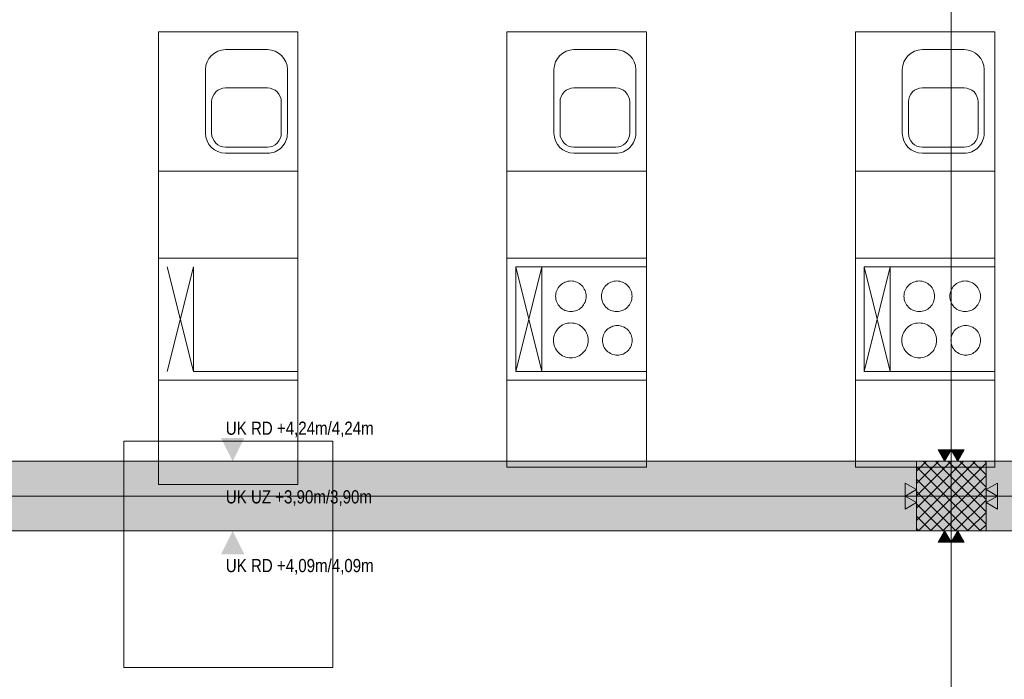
# Model space of a CAD drawing. Extents: x -620 to 300, y 62 to 1162.
# Tile 15 of 49: x -398 to -284, y 363 to 439. Entities that reach past the tile are written whole.
import ezdxf
from ezdxf.lldxf.tags import DXFTag

# ---------------------------------------------------------------- set-up
doc = ezdxf.new("R2010")
doc.units = 0
doc.layers.get('0').update_dxf_attribs({"lineweight": 13})
for name, color, linetype, lineweight, true_color in [('00_Beschriftung UZ', 3, 'Continuous', 35, 0x00ff00), ('30 -33 Aussenwände- 3 Aussenstützen', 7, 'Continuous', 50, 0x0000dd), ('30 -35 Decken- 1 Konstruktion-Träger- Stahlbeton', 7, 'Continuous', 13, 0x33aa00), ('40 -47 Nutzungspez. Anlagen -1 Küche', 9, 'Continuous', 9, 0x808080), ('70 -72 Beschriftung- 2 Beschriftung Bauteile', 7, 'Continuous', 9, 0x9999ff), ('iwb_Schraffur_Unterzug', 7, 'Continuous', 5, 0xffffcc)]:
    doc.layers.add(name, color=color, linetype=linetype, lineweight=lineweight, true_color=true_color)
doc.layers.add('70 -71 Achsen- 1 Gebäudeachsen', color=7, linetype='STRICHPUNKT2-A06G945V8I', lineweight=18)
doc.styles.get("Standard").update_dxf_attribs({"font": 'ARIALN.TTF'})
tags = doc.linetypes.add('fein_strichliert-A06G945W8I', pattern=[4, 1, -2, 1]).pattern_tags.tags
tags[8:9] = [DXFTag(74, 4), DXFTag(75, 0), DXFTag(340, '0'), DXFTag(46, 0.0), DXFTag(50, 0.0), DXFTag(44, 0.0), DXFTag(45, 0.0)]
tags[6:7] = [DXFTag(74, 4), DXFTag(75, 0), DXFTag(340, '0'), DXFTag(46, 0.0), DXFTag(50, 0.0), DXFTag(44, 0.0), DXFTag(45, 0.0)]
tags[4:5] = [DXFTag(74, 4), DXFTag(75, 0), DXFTag(340, '0'), DXFTag(46, 0.0), DXFTag(50, 0.0), DXFTag(44, 0.0), DXFTag(45, 0.0)]
tags = doc.linetypes.add('STRICHPUNKT2-A06G945V8I', pattern=[12.7, 6.35, -3.175, 0, -3.175]).pattern_tags.tags
tags[10:11] = [DXFTag(74, 4), DXFTag(75, 0), DXFTag(340, '0'), DXFTag(46, 0.0), DXFTag(50, 0.0), DXFTag(44, 0.0), DXFTag(45, 0.0)]
tags[8:9] = [DXFTag(74, 4), DXFTag(75, 0), DXFTag(340, '0'), DXFTag(46, 0.0), DXFTag(50, 0.0), DXFTag(44, 0.0), DXFTag(45, 0.0)]
tags[6:7] = [DXFTag(74, 4), DXFTag(75, 0), DXFTag(340, '0'), DXFTag(46, 0.0), DXFTag(50, 0.0), DXFTag(44, 0.0), DXFTag(45, 0.0)]
tags[4:5] = [DXFTag(74, 4), DXFTag(75, 0), DXFTag(340, '0'), DXFTag(46, 0.0), DXFTag(50, 0.0), DXFTag(44, 0.0), DXFTag(45, 0.0)]

# ---------------------------------------------------------------- blocks, each defined once
blk = doc.blocks.new('Referenz-A06G945X8I')
at = {"layer": '00_Beschriftung UZ', "color": 0, "linetype": 'Continuous', "lineweight": -2, "ltscale": 0.13}
for points in [[(-374.41, 391.12), (-373.08, 388.45), (-371.74, 391.12)], [(-374.41, 385.78), (-373.08, 388.45), (-371.74, 385.78)], [(-374.41, 383.12), (-373.08, 380.45), (-371.74, 383.12)], [(-374.41, 377.78), (-373.08, 380.45), (-371.74, 377.78)]]:
    blk.add_solid(points, dxfattribs=at)
at = {"layer": '30 -33 Aussenwände- 3 Aussenstützen', "color": 0, "lineweight": -2}
for p, q in [((-294.58, 387.3), (-293.42, 388.45)), ((-294.58, 385.88), (-292.01, 388.45)), ((-294.58, 384.47), (-290.6, 388.45)), ((-294.58, 383.06), (-289.18, 388.45)), ((-294.58, 381.64), (-287.77, 388.45)), ((-294.58, 387.81), (-287.22, 380.45)), ((-294.35, 380.45), (-286.58, 388.23)), ((-293.81, 388.45), (-286.58, 381.22)), ((-292.39, 388.45), (-286.58, 382.64)), ((-290.98, 388.45), (-286.58, 384.05)), ((-289.57, 388.45), (-286.58, 385.47)), ((-288.15, 388.45), (-286.58, 386.88)), ((-286.74, 388.45), (-286.58, 388.3)), ((-292.94, 380.45), (-286.58, 386.81)), ((-294.58, 386.4), (-288.64, 380.45)), ((-294.58, 384.98), (-290.05, 380.45)), ((-291.58, 384.45), (-289.58, 384.45)), ((-291.53, 380.45), (-286.58, 385.4)), ((-290.58, 385.45), (-290.58, 383.45)), ((-294.58, 383.57), (-291.47, 380.45)), ((-290.11, 380.45), (-286.58, 383.98)), ((-294.58, 382.15), (-292.88, 380.45)), ((-288.7, 380.45), (-286.58, 382.57)), ((-287.28, 380.45), (-286.58, 381.16)), ((-294.58, 380.74), (-294.29, 380.45))]:
    blk.add_line(p, q, dxfattribs=at)
at = {"layer": '30 -33 Aussenwände- 3 Aussenstützen', "color": 0, "linetype": 'Continuous', "lineweight": -2, "ltscale": 0.13}
for p, q in [((-286.58, 388.45), (-294.58, 388.45)), ((-294.58, 388.45), (-294.58, 380.45)), ((-286.58, 380.45), (-286.58, 388.45)), ((-294.58, 380.45), (-286.58, 380.45))]:
    blk.add_line(p, q, dxfattribs=at)
at = {"layer": '30 -35 Decken- 1 Konstruktion-Träger- Stahlbeton', "color": 0, "linetype": 'fein_strichliert-A06G945W8I', "lineweight": -2, "ltscale": 0.13}
for p, q in [((35.42, 388.45), (-451.58, 388.45)), ((35.42, 380.45), (-451.58, 380.45))]:
    blk.add_line(p, q, dxfattribs=at)
at = {"layer": '40 -47 Nutzungspez. Anlagen -1 Küche', "color": 0, "lineweight": -2}
for p, q in [((-381.58, 385.77), (-381.58, 437.77)), ((-365.58, 437.77), (-381.58, 437.77)), ((-365.58, 385.77), (-365.58, 437.77)), ((-341.58, 387.77), (-341.58, 437.77)), ((-325.58, 437.77), (-341.58, 437.77)), ((-325.58, 387.77), (-325.58, 437.77)), ((-301.58, 387.77), (-301.58, 437.77)), ((-285.58, 437.77), (-301.58, 437.77)), ((-285.58, 387.77), (-285.58, 437.77)), ((-369.09, 435.72), (-373.89, 435.72)), ((-329.09, 435.72), (-333.89, 435.72)), ((-289.09, 435.72), (-293.89, 435.72)), ((-376.19, 433.42), (-376.19, 426.12)), ((-366.79, 426.12), (-366.79, 433.42)), ((-336.19, 433.42), (-336.19, 426.12)), ((-326.79, 426.12), (-326.79, 433.42)), ((-296.19, 433.42), (-296.19, 426.12)), ((-286.79, 426.12), (-286.79, 433.42)), ((-373.89, 431.32), (-369.09, 431.32)), ((-333.89, 431.32), (-329.09, 431.32)), ((-293.89, 431.32), (-289.09, 431.32)), ((-375.49, 429.72), (-375.49, 426.12)), ((-367.49, 426.12), (-367.49, 429.72)), ((-335.49, 429.72), (-335.49, 426.12)), ((-327.49, 426.12), (-327.49, 429.72)), ((-295.49, 429.72), (-295.49, 426.12)), ((-287.49, 426.12), (-287.49, 429.72)), ((-373.89, 424.52), (-369.09, 424.52)), ((-333.89, 424.52), (-329.09, 424.52)), ((-293.89, 424.52), (-289.09, 424.52)), ((-373.89, 423.82), (-369.09, 423.82)), ((-333.89, 423.82), (-329.09, 423.82)), ((-293.89, 423.82), (-289.09, 423.82)), ((-380.58, 410.77), (-377.58, 398.77)), ((-377.58, 410.77), (-380.58, 398.77)), ((-377.58, 398.77), (-377.58, 410.77)), ((-340.58, 398.77), (-340.58, 410.77)), ((-340.58, 410.77), (-337.58, 410.77)), ((-337.58, 410.77), (-340.58, 398.77)), ((-340.58, 410.77), (-337.58, 398.77)), ((-337.58, 398.77), (-337.58, 410.77)), ((-337.58, 410.77), (-325.58, 410.77)), ((-337.58, 410.77), (-337.58, 398.77)), ((-325.58, 410.77), (-325.58, 398.77)), ((-325.58, 410.77), (-325.58, 398.77)), ((-300.58, 398.77), (-300.58, 410.77)), ((-300.58, 410.77), (-297.58, 410.77)), ((-297.58, 410.77), (-300.58, 398.77)), ((-300.58, 410.77), (-297.58, 398.77)), ((-297.58, 398.77), (-297.58, 410.77)), ((-297.58, 410.77), (-285.58, 410.77)), ((-297.58, 410.77), (-297.58, 398.77)), ((-285.58, 410.77), (-285.58, 398.77)), ((-285.58, 410.77), (-285.58, 398.77)), ((-335.87, 408.07), (-335.79, 408.22)), ((-335.79, 408.22), (-335.7, 408.37)), ((-335.7, 408.37), (-335.6, 408.51)), ((-335.6, 408.51), (-335.49, 408.63)), ((-335.49, 408.63), (-335.36, 408.75)), ((-335.36, 408.75), (-335.22, 408.85)), ((-335.22, 408.85), (-335.07, 408.94)), ((-335.07, 408.94), (-334.92, 409.02)), ((-334.92, 409.02), (-334.75, 409.07)), ((-334.75, 409.07), (-334.59, 409.12)), ((-334.59, 409.12), (-334.42, 409.14)), ((-334.42, 409.14), (-334.24, 409.15)), ((-334.24, 409.15), (-334.07, 409.14)), ((-334.07, 409.14), (-333.9, 409.12)), ((-333.9, 409.12), (-333.73, 409.07)), ((-333.73, 409.07), (-333.57, 409.02)), ((-333.57, 409.02), (-333.42, 408.94)), ((-333.42, 408.94), (-333.27, 408.85)), ((-333.27, 408.85), (-333.13, 408.75)), ((-333.13, 408.75), (-333, 408.63)), ((-333, 408.63), (-332.89, 408.51)), ((-332.89, 408.51), (-332.78, 408.37)), ((-332.78, 408.37), (-332.7, 408.22)), ((-332.7, 408.22), (-332.62, 408.07)), ((-330.6, 408.07), (-330.53, 408.22)), ((-330.53, 408.22), (-330.44, 408.37)), ((-330.44, 408.37), (-330.34, 408.51)), ((-330.34, 408.51), (-330.22, 408.63)), ((-330.22, 408.63), (-330.09, 408.75)), ((-330.09, 408.75), (-329.96, 408.85)), ((-329.96, 408.85), (-329.81, 408.94)), ((-329.81, 408.94), (-329.65, 409.02)), ((-329.65, 409.02), (-329.49, 409.07)), ((-329.49, 409.07), (-329.32, 409.12)), ((-329.32, 409.12), (-329.15, 409.14)), ((-329.15, 409.14), (-328.98, 409.15)), ((-328.98, 409.15), (-328.81, 409.14)), ((-328.81, 409.14), (-328.64, 409.12)), ((-328.64, 409.12), (-328.47, 409.07)), ((-328.47, 409.07), (-328.31, 409.02)), ((-328.31, 409.02), (-328.15, 408.94)), ((-328.15, 408.94), (-328, 408.85)), ((-328, 408.85), (-327.87, 408.75)), ((-327.87, 408.75), (-327.74, 408.63)), ((-327.74, 408.63), (-327.62, 408.51)), ((-327.62, 408.51), (-327.52, 408.37)), ((-327.52, 408.37), (-327.43, 408.22)), ((-327.43, 408.22), (-327.36, 408.07)), ((-295.87, 408.07), (-295.79, 408.22)), ((-295.79, 408.22), (-295.7, 408.37)), ((-295.7, 408.37), (-295.6, 408.51)), ((-295.6, 408.51), (-295.49, 408.63)), ((-295.49, 408.63), (-295.36, 408.75)), ((-295.36, 408.75), (-295.22, 408.85)), ((-295.22, 408.85), (-295.07, 408.94)), ((-295.07, 408.94), (-294.92, 409.02)), ((-294.92, 409.02), (-294.75, 409.07)), ((-294.75, 409.07), (-294.59, 409.12)), ((-294.59, 409.12), (-294.42, 409.14)), ((-294.42, 409.14), (-294.24, 409.15)), ((-294.24, 409.15), (-294.07, 409.14)), ((-294.07, 409.14), (-293.9, 409.12)), ((-293.9, 409.12), (-293.73, 409.07)), ((-293.73, 409.07), (-293.57, 409.02)), ((-293.57, 409.02), (-293.42, 408.94)), ((-293.42, 408.94), (-293.27, 408.85)), ((-293.27, 408.85), (-293.13, 408.75)), ((-293.13, 408.75), (-293, 408.63)), ((-293, 408.63), (-292.89, 408.51)), ((-292.89, 408.51), (-292.78, 408.37)), ((-292.78, 408.37), (-292.7, 408.22)), ((-292.7, 408.22), (-292.62, 408.07)), ((-290.6, 408.07), (-290.53, 408.22)), ((-290.53, 408.22), (-290.44, 408.37)), ((-290.44, 408.37), (-290.34, 408.51)), ((-290.34, 408.51), (-290.22, 408.63)), ((-290.22, 408.63), (-290.09, 408.75)), ((-290.09, 408.75), (-289.96, 408.85)), ((-289.96, 408.85), (-289.81, 408.94)), ((-289.81, 408.94), (-289.65, 409.02)), ((-289.65, 409.02), (-289.49, 409.07)), ((-289.49, 409.07), (-289.32, 409.12)), ((-289.32, 409.12), (-289.15, 409.14)), ((-289.15, 409.14), (-288.98, 409.15)), ((-288.98, 409.15), (-288.81, 409.14)), ((-288.81, 409.14), (-288.64, 409.12)), ((-288.64, 409.12), (-288.47, 409.07)), ((-288.47, 409.07), (-288.31, 409.02)), ((-288.31, 409.02), (-288.15, 408.94)), ((-288.15, 408.94), (-288, 408.85)), ((-288, 408.85), (-287.87, 408.75)), ((-287.87, 408.75), (-287.74, 408.63)), ((-287.74, 408.63), (-287.62, 408.51)), ((-287.62, 408.51), (-287.52, 408.37)), ((-287.52, 408.37), (-287.43, 408.22)), ((-287.43, 408.22), (-287.36, 408.07)), ((-336, 407.39), (-335.99, 407.57)), ((-335.99, 407.22), (-336, 407.39)), ((-335.99, 407.57), (-335.97, 407.74)), ((-335.97, 407.05), (-335.99, 407.22)), ((-335.97, 407.74), (-335.93, 407.9)), ((-335.93, 406.88), (-335.97, 407.05)), ((-335.93, 407.9), (-335.87, 408.07)), ((-332.62, 408.07), (-332.56, 407.9)), ((-332.56, 407.9), (-332.52, 407.74)), ((-332.52, 407.05), (-332.56, 406.88)), ((-332.52, 407.74), (-332.5, 407.57)), ((-332.5, 407.22), (-332.52, 407.05)), ((-332.5, 407.57), (-332.49, 407.39)), ((-332.49, 407.39), (-332.5, 407.22)), ((-330.74, 407.39), (-330.73, 407.57)), ((-330.73, 407.22), (-330.74, 407.39)), ((-330.73, 407.57), (-330.7, 407.74)), ((-330.7, 407.05), (-330.73, 407.22)), ((-330.7, 407.74), (-330.66, 407.9)), ((-330.66, 406.88), (-330.7, 407.05)), ((-330.66, 407.9), (-330.6, 408.07)), ((-327.36, 408.07), (-327.3, 407.9)), ((-327.3, 407.9), (-327.26, 407.74)), ((-327.26, 407.05), (-327.3, 406.88)), ((-327.26, 407.74), (-327.23, 407.57)), ((-327.23, 407.22), (-327.26, 407.05)), ((-327.23, 407.57), (-327.22, 407.39)), ((-327.22, 407.39), (-327.23, 407.22)), ((-296, 407.39), (-295.99, 407.57)), ((-295.99, 407.22), (-296, 407.39)), ((-295.99, 407.57), (-295.97, 407.74)), ((-295.97, 407.05), (-295.99, 407.22)), ((-295.97, 407.74), (-295.93, 407.9)), ((-295.93, 406.88), (-295.97, 407.05)), ((-295.93, 407.9), (-295.87, 408.07)), ((-292.62, 408.07), (-292.56, 407.9)), ((-292.56, 407.9), (-292.52, 407.74)), ((-292.52, 407.05), (-292.56, 406.88)), ((-292.52, 407.74), (-292.5, 407.57)), ((-292.5, 407.22), (-292.52, 407.05)), ((-292.5, 407.57), (-292.49, 407.39)), ((-292.49, 407.39), (-292.5, 407.22)), ((-290.74, 407.39), (-290.73, 407.57)), ((-290.73, 407.22), (-290.74, 407.39)), ((-290.73, 407.57), (-290.7, 407.74)), ((-290.7, 407.05), (-290.73, 407.22)), ((-290.7, 407.74), (-290.66, 407.9)), ((-290.66, 406.88), (-290.7, 407.05)), ((-290.66, 407.9), (-290.6, 408.07)), ((-287.36, 408.07), (-287.3, 407.9)), ((-287.3, 407.9), (-287.26, 407.74)), ((-287.26, 407.05), (-287.3, 406.88)), ((-287.26, 407.74), (-287.23, 407.57)), ((-287.23, 407.22), (-287.26, 407.05)), ((-287.23, 407.57), (-287.22, 407.39)), ((-287.22, 407.39), (-287.23, 407.22)), ((-335.87, 406.72), (-335.93, 406.88)), ((-335.79, 406.56), (-335.87, 406.72)), ((-335.7, 406.42), (-335.79, 406.56)), ((-335.6, 406.28), (-335.7, 406.42)), ((-335.49, 406.15), (-335.6, 406.28)), ((-335.36, 406.04), (-335.49, 406.15)), ((-335.22, 405.93), (-335.36, 406.04)), ((-335.07, 405.84), (-335.22, 405.93)), ((-333.27, 405.93), (-333.42, 405.84)), ((-333.13, 406.04), (-333.27, 405.93)), ((-333, 406.15), (-333.13, 406.04)), ((-332.89, 406.28), (-333, 406.15)), ((-332.78, 406.42), (-332.89, 406.28)), ((-332.7, 406.56), (-332.78, 406.42)), ((-332.62, 406.72), (-332.7, 406.56)), ((-332.56, 406.88), (-332.62, 406.72)), ((-330.6, 406.72), (-330.66, 406.88)), ((-330.53, 406.56), (-330.6, 406.72)), ((-330.44, 406.42), (-330.53, 406.56)), ((-330.34, 406.28), (-330.44, 406.42)), ((-330.22, 406.15), (-330.34, 406.28)), ((-330.09, 406.04), (-330.22, 406.15)), ((-329.96, 405.93), (-330.09, 406.04)), ((-329.81, 405.84), (-329.96, 405.93)), ((-328, 405.93), (-328.15, 405.84)), ((-327.87, 406.04), (-328, 405.93)), ((-327.74, 406.15), (-327.87, 406.04)), ((-327.62, 406.28), (-327.74, 406.15)), ((-327.52, 406.42), (-327.62, 406.28)), ((-327.43, 406.56), (-327.52, 406.42)), ((-327.36, 406.72), (-327.43, 406.56)), ((-327.3, 406.88), (-327.36, 406.72)), ((-295.87, 406.72), (-295.93, 406.88)), ((-295.79, 406.56), (-295.87, 406.72)), ((-295.7, 406.42), (-295.79, 406.56)), ((-295.6, 406.28), (-295.7, 406.42)), ((-295.49, 406.15), (-295.6, 406.28)), ((-295.36, 406.04), (-295.49, 406.15)), ((-295.22, 405.93), (-295.36, 406.04)), ((-295.07, 405.84), (-295.22, 405.93)), ((-293.27, 405.93), (-293.42, 405.84)), ((-293.13, 406.04), (-293.27, 405.93)), ((-293, 406.15), (-293.13, 406.04)), ((-292.89, 406.28), (-293, 406.15)), ((-292.78, 406.42), (-292.89, 406.28)), ((-292.7, 406.56), (-292.78, 406.42)), ((-292.62, 406.72), (-292.7, 406.56)), ((-292.56, 406.88), (-292.62, 406.72)), ((-290.6, 406.72), (-290.66, 406.88)), ((-290.53, 406.56), (-290.6, 406.72)), ((-290.44, 406.42), (-290.53, 406.56)), ((-290.34, 406.28), (-290.44, 406.42)), ((-290.22, 406.15), (-290.34, 406.28)), ((-290.09, 406.04), (-290.22, 406.15)), ((-289.96, 405.93), (-290.09, 406.04)), ((-289.81, 405.84), (-289.96, 405.93)), ((-288, 405.93), (-288.15, 405.84)), ((-287.87, 406.04), (-288, 405.93)), ((-287.74, 406.15), (-287.87, 406.04)), ((-287.62, 406.28), (-287.74, 406.15)), ((-287.52, 406.42), (-287.62, 406.28)), ((-287.43, 406.56), (-287.52, 406.42)), ((-287.36, 406.72), (-287.43, 406.56)), ((-287.3, 406.88), (-287.36, 406.72)), ((-334.92, 405.77), (-335.07, 405.84)), ((-334.75, 405.71), (-334.92, 405.77)), ((-334.59, 405.67), (-334.75, 405.71)), ((-334.42, 405.64), (-334.59, 405.67)), ((-334.24, 405.64), (-334.42, 405.64)), ((-334.07, 405.64), (-334.24, 405.64)), ((-333.9, 405.67), (-334.07, 405.64)), ((-333.73, 405.71), (-333.9, 405.67)), ((-333.57, 405.77), (-333.73, 405.71)), ((-333.42, 405.84), (-333.57, 405.77)), ((-329.65, 405.77), (-329.81, 405.84)), ((-329.49, 405.71), (-329.65, 405.77)), ((-329.32, 405.67), (-329.49, 405.71)), ((-329.15, 405.64), (-329.32, 405.67)), ((-328.98, 405.64), (-329.15, 405.64)), ((-328.81, 405.64), (-328.98, 405.64)), ((-328.64, 405.67), (-328.81, 405.64)), ((-328.47, 405.71), (-328.64, 405.67)), ((-328.31, 405.77), (-328.47, 405.71)), ((-328.15, 405.84), (-328.31, 405.77)), ((-294.92, 405.77), (-295.07, 405.84)), ((-294.75, 405.71), (-294.92, 405.77)), ((-294.59, 405.67), (-294.75, 405.71)), ((-294.42, 405.64), (-294.59, 405.67)), ((-294.24, 405.64), (-294.42, 405.64)), ((-294.07, 405.64), (-294.24, 405.64)), ((-293.9, 405.67), (-294.07, 405.64)), ((-293.73, 405.71), (-293.9, 405.67)), ((-293.57, 405.77), (-293.73, 405.71)), ((-293.42, 405.84), (-293.57, 405.77)), ((-289.65, 405.77), (-289.81, 405.84)), ((-289.49, 405.71), (-289.65, 405.77)), ((-289.32, 405.67), (-289.49, 405.71)), ((-289.15, 405.64), (-289.32, 405.67)), ((-288.98, 405.64), (-289.15, 405.64)), ((-288.81, 405.64), (-288.98, 405.64)), ((-288.64, 405.67), (-288.81, 405.64)), ((-288.47, 405.71), (-288.64, 405.67)), ((-288.31, 405.77), (-288.47, 405.71)), ((-288.15, 405.84), (-288.31, 405.77)), ((-335.91, 403.44), (-335.79, 403.6)), ((-335.79, 403.6), (-335.66, 403.75)), ((-335.66, 403.75), (-335.52, 403.88)), ((-335.52, 403.88), (-335.36, 403.99)), ((-335.36, 403.99), (-335.19, 404.1)), ((-335.19, 404.1), (-335.01, 404.18)), ((-335.01, 404.18), (-334.83, 404.25)), ((-334.83, 404.25), (-334.64, 404.29)), ((-334.64, 404.29), (-334.44, 404.32)), ((-334.44, 404.32), (-334.25, 404.33)), ((-334.25, 404.33), (-334.05, 404.32)), ((-334.05, 404.32), (-333.86, 404.29)), ((-333.86, 404.29), (-333.67, 404.25)), ((-333.67, 404.25), (-333.48, 404.18)), ((-333.48, 404.18), (-333.3, 404.1)), ((-333.3, 404.1), (-333.14, 403.99)), ((-333.14, 403.99), (-332.98, 403.88)), ((-332.98, 403.88), (-332.83, 403.75)), ((-332.83, 403.75), (-332.7, 403.6)), ((-332.7, 403.6), (-332.58, 403.44)), ((-330.11, 403.53), (-329.99, 403.65)), ((-329.99, 403.65), (-329.86, 403.75)), ((-329.86, 403.75), (-329.71, 403.83)), ((-329.71, 403.83), (-329.56, 403.9)), ((-329.56, 403.9), (-329.41, 403.96)), ((-329.41, 403.96), (-329.24, 404)), ((-329.24, 404), (-329.08, 404.02)), ((-329.08, 404.02), (-328.91, 404.03)), ((-328.91, 404.03), (-328.75, 404.02)), ((-328.75, 404.02), (-328.58, 404)), ((-328.58, 404), (-328.42, 403.96)), ((-328.42, 403.96), (-328.26, 403.9)), ((-328.26, 403.9), (-328.11, 403.83)), ((-328.11, 403.83), (-327.97, 403.75)), ((-327.97, 403.75), (-327.83, 403.65)), ((-327.83, 403.65), (-327.71, 403.53)), ((-295.91, 403.44), (-295.79, 403.6)), ((-295.79, 403.6), (-295.66, 403.75)), ((-295.66, 403.75), (-295.52, 403.88)), ((-295.52, 403.88), (-295.36, 403.99)), ((-295.36, 403.99), (-295.19, 404.1)), ((-295.19, 404.1), (-295.01, 404.18)), ((-295.01, 404.18), (-294.83, 404.25)), ((-294.83, 404.25), (-294.64, 404.29)), ((-294.64, 404.29), (-294.44, 404.32)), ((-294.44, 404.32), (-294.25, 404.33)), ((-294.25, 404.33), (-294.05, 404.32)), ((-294.05, 404.32), (-293.86, 404.29)), ((-293.86, 404.29), (-293.67, 404.25)), ((-293.67, 404.25), (-293.48, 404.18)), ((-293.48, 404.18), (-293.3, 404.1)), ((-293.3, 404.1), (-293.14, 403.99)), ((-293.14, 403.99), (-292.98, 403.88)), ((-292.98, 403.88), (-292.83, 403.75)), ((-292.83, 403.75), (-292.7, 403.6)), ((-292.7, 403.6), (-292.58, 403.44)), ((-290.11, 403.53), (-289.99, 403.65)), ((-289.99, 403.65), (-289.86, 403.75)), ((-289.86, 403.75), (-289.71, 403.83)), ((-289.71, 403.83), (-289.56, 403.9)), ((-289.56, 403.9), (-289.41, 403.96)), ((-289.41, 403.96), (-289.24, 404)), ((-289.24, 404), (-289.08, 404.02)), ((-289.08, 404.02), (-288.91, 404.03)), ((-288.91, 404.03), (-288.75, 404.02)), ((-288.75, 404.02), (-288.58, 404)), ((-288.58, 404), (-288.42, 403.96)), ((-288.42, 403.96), (-288.26, 403.9)), ((-288.26, 403.9), (-288.11, 403.83)), ((-288.11, 403.83), (-287.97, 403.75)), ((-287.97, 403.75), (-287.83, 403.65)), ((-287.83, 403.65), (-287.71, 403.53)), ((-336.25, 402.33), (-336.24, 402.53)), ((-336.24, 402.53), (-336.21, 402.72)), ((-336.21, 402.72), (-336.16, 402.91)), ((-336.16, 402.91), (-336.1, 403.1)), ((-336.1, 403.1), (-336.01, 403.27)), ((-336.01, 403.27), (-335.91, 403.44)), ((-332.58, 403.44), (-332.48, 403.27)), ((-332.48, 403.27), (-332.4, 403.1)), ((-332.4, 403.1), (-332.33, 402.91)), ((-332.33, 402.91), (-332.29, 402.72)), ((-332.29, 402.72), (-332.26, 402.53)), ((-332.26, 402.53), (-332.25, 402.33)), ((-330.61, 402.33), (-330.6, 402.5)), ((-330.6, 402.5), (-330.58, 402.66)), ((-330.58, 402.66), (-330.54, 402.83)), ((-330.54, 402.83), (-330.48, 402.98)), ((-330.48, 402.98), (-330.41, 403.13)), ((-330.41, 403.13), (-330.33, 403.28)), ((-330.33, 403.28), (-330.23, 403.41)), ((-330.23, 403.41), (-330.11, 403.53)), ((-327.71, 403.53), (-327.6, 403.41)), ((-327.6, 403.41), (-327.5, 403.28)), ((-327.5, 403.28), (-327.41, 403.13)), ((-327.41, 403.13), (-327.34, 402.98)), ((-327.34, 402.98), (-327.28, 402.83)), ((-327.28, 402.83), (-327.24, 402.66)), ((-327.24, 402.66), (-327.22, 402.5)), ((-327.22, 402.5), (-327.21, 402.33)), ((-296.25, 402.33), (-296.24, 402.53)), ((-296.24, 402.53), (-296.21, 402.72)), ((-296.21, 402.72), (-296.16, 402.91)), ((-296.16, 402.91), (-296.1, 403.1)), ((-296.1, 403.1), (-296.01, 403.27)), ((-296.01, 403.27), (-295.91, 403.44)), ((-292.58, 403.44), (-292.48, 403.27)), ((-292.48, 403.27), (-292.4, 403.1)), ((-292.4, 403.1), (-292.33, 402.91)), ((-292.33, 402.91), (-292.29, 402.72)), ((-292.29, 402.72), (-292.26, 402.53)), ((-292.26, 402.53), (-292.25, 402.33)), ((-290.61, 402.33), (-290.6, 402.5)), ((-290.6, 402.5), (-290.58, 402.66)), ((-290.58, 402.66), (-290.54, 402.83)), ((-290.54, 402.83), (-290.48, 402.98)), ((-290.48, 402.98), (-290.41, 403.13)), ((-290.41, 403.13), (-290.33, 403.28)), ((-290.33, 403.28), (-290.23, 403.41)), ((-290.23, 403.41), (-290.11, 403.53)), ((-287.71, 403.53), (-287.6, 403.41)), ((-287.6, 403.41), (-287.5, 403.28)), ((-287.5, 403.28), (-287.41, 403.13)), ((-287.41, 403.13), (-287.34, 402.98)), ((-287.34, 402.98), (-287.28, 402.83)), ((-287.28, 402.83), (-287.24, 402.66)), ((-287.24, 402.66), (-287.22, 402.5)), ((-287.22, 402.5), (-287.21, 402.33)), ((-336.24, 402.14), (-336.25, 402.33)), ((-336.21, 401.94), (-336.24, 402.14)), ((-336.16, 401.75), (-336.21, 401.94)), ((-336.1, 401.57), (-336.16, 401.75)), ((-336.01, 401.39), (-336.1, 401.57)), ((-335.91, 401.22), (-336.01, 401.39)), ((-332.48, 401.39), (-332.58, 401.22)), ((-332.4, 401.57), (-332.48, 401.39)), ((-332.33, 401.75), (-332.4, 401.57)), ((-332.29, 401.94), (-332.33, 401.75)), ((-332.26, 402.14), (-332.29, 401.94)), ((-332.25, 402.33), (-332.26, 402.14)), ((-330.6, 402.17), (-330.61, 402.33)), ((-330.58, 402), (-330.6, 402.17)), ((-330.54, 401.84), (-330.58, 402)), ((-330.48, 401.68), (-330.54, 401.84)), ((-330.41, 401.53), (-330.48, 401.68)), ((-330.33, 401.39), (-330.41, 401.53)), ((-330.23, 401.25), (-330.33, 401.39)), ((-327.5, 401.39), (-327.6, 401.25)), ((-327.41, 401.53), (-327.5, 401.39)), ((-327.34, 401.68), (-327.41, 401.53)), ((-327.28, 401.84), (-327.34, 401.68)), ((-327.24, 402), (-327.28, 401.84)), ((-327.22, 402.17), (-327.24, 402)), ((-327.21, 402.33), (-327.22, 402.17)), ((-296.24, 402.14), (-296.25, 402.33)), ((-296.21, 401.94), (-296.24, 402.14)), ((-296.16, 401.75), (-296.21, 401.94)), ((-296.1, 401.57), (-296.16, 401.75)), ((-296.01, 401.39), (-296.1, 401.57)), ((-295.91, 401.22), (-296.01, 401.39)), ((-292.48, 401.39), (-292.58, 401.22)), ((-292.4, 401.57), (-292.48, 401.39)), ((-292.33, 401.75), (-292.4, 401.57)), ((-292.29, 401.94), (-292.33, 401.75)), ((-292.26, 402.14), (-292.29, 401.94)), ((-292.25, 402.33), (-292.26, 402.14)), ((-290.6, 402.17), (-290.61, 402.33)), ((-290.58, 402), (-290.6, 402.17)), ((-290.54, 401.84), (-290.58, 402)), ((-290.48, 401.68), (-290.54, 401.84)), ((-290.41, 401.53), (-290.48, 401.68)), ((-290.33, 401.39), (-290.41, 401.53)), ((-290.23, 401.25), (-290.33, 401.39)), ((-287.5, 401.39), (-287.6, 401.25)), ((-287.41, 401.53), (-287.5, 401.39)), ((-287.34, 401.68), (-287.41, 401.53)), ((-287.28, 401.84), (-287.34, 401.68)), ((-287.24, 402), (-287.28, 401.84)), ((-287.22, 402.17), (-287.24, 402)), ((-287.21, 402.33), (-287.22, 402.17)), ((-335.79, 401.06), (-335.91, 401.22)), ((-335.66, 400.92), (-335.79, 401.06)), ((-335.52, 400.79), (-335.66, 400.92)), ((-335.36, 400.67), (-335.52, 400.79)), ((-335.19, 400.57), (-335.36, 400.67)), ((-335.01, 400.48), (-335.19, 400.57)), ((-334.83, 400.42), (-335.01, 400.48)), ((-334.64, 400.37), (-334.83, 400.42)), ((-334.44, 400.34), (-334.64, 400.37)), ((-334.25, 400.33), (-334.44, 400.34)), ((-334.05, 400.34), (-334.25, 400.33)), ((-333.86, 400.37), (-334.05, 400.34)), ((-333.67, 400.42), (-333.86, 400.37)), ((-333.48, 400.48), (-333.67, 400.42)), ((-333.3, 400.57), (-333.48, 400.48)), ((-333.14, 400.67), (-333.3, 400.57)), ((-332.98, 400.79), (-333.14, 400.67)), ((-332.83, 400.92), (-332.98, 400.79)), ((-332.7, 401.06), (-332.83, 400.92)), ((-332.58, 401.22), (-332.7, 401.06)), ((-330.11, 401.13), (-330.23, 401.25)), ((-329.99, 401.02), (-330.11, 401.13)), ((-329.86, 400.92), (-329.99, 401.02)), ((-329.71, 400.83), (-329.86, 400.92)), ((-329.56, 400.76), (-329.71, 400.83)), ((-329.41, 400.71), (-329.56, 400.76)), ((-329.24, 400.66), (-329.41, 400.71)), ((-329.08, 400.64), (-329.24, 400.66)), ((-328.91, 400.63), (-329.08, 400.64)), ((-328.75, 400.64), (-328.91, 400.63)), ((-328.58, 400.66), (-328.75, 400.64)), ((-328.42, 400.71), (-328.58, 400.66)), ((-328.26, 400.76), (-328.42, 400.71)), ((-328.11, 400.83), (-328.26, 400.76)), ((-327.97, 400.92), (-328.11, 400.83)), ((-327.83, 401.02), (-327.97, 400.92)), ((-327.71, 401.13), (-327.83, 401.02)), ((-327.6, 401.25), (-327.71, 401.13)), ((-295.79, 401.06), (-295.91, 401.22)), ((-295.66, 400.92), (-295.79, 401.06)), ((-295.52, 400.79), (-295.66, 400.92)), ((-295.36, 400.67), (-295.52, 400.79)), ((-295.19, 400.57), (-295.36, 400.67)), ((-295.01, 400.48), (-295.19, 400.57)), ((-294.83, 400.42), (-295.01, 400.48)), ((-294.64, 400.37), (-294.83, 400.42)), ((-294.44, 400.34), (-294.64, 400.37)), ((-294.25, 400.33), (-294.44, 400.34)), ((-294.05, 400.34), (-294.25, 400.33)), ((-293.86, 400.37), (-294.05, 400.34)), ((-293.67, 400.42), (-293.86, 400.37)), ((-293.48, 400.48), (-293.67, 400.42)), ((-293.3, 400.57), (-293.48, 400.48)), ((-293.14, 400.67), (-293.3, 400.57)), ((-292.98, 400.79), (-293.14, 400.67)), ((-292.83, 400.92), (-292.98, 400.79)), ((-292.7, 401.06), (-292.83, 400.92)), ((-292.58, 401.22), (-292.7, 401.06)), ((-290.11, 401.13), (-290.23, 401.25)), ((-289.99, 401.02), (-290.11, 401.13)), ((-289.86, 400.92), (-289.99, 401.02)), ((-289.71, 400.83), (-289.86, 400.92)), ((-289.56, 400.76), (-289.71, 400.83)), ((-289.41, 400.71), (-289.56, 400.76)), ((-289.24, 400.66), (-289.41, 400.71)), ((-289.08, 400.64), (-289.24, 400.66)), ((-288.91, 400.63), (-289.08, 400.64)), ((-288.75, 400.64), (-288.91, 400.63)), ((-288.58, 400.66), (-288.75, 400.64)), ((-288.42, 400.71), (-288.58, 400.66)), ((-288.26, 400.76), (-288.42, 400.71)), ((-288.11, 400.83), (-288.26, 400.76)), ((-287.97, 400.92), (-288.11, 400.83)), ((-287.83, 401.02), (-287.97, 400.92)), ((-287.71, 401.13), (-287.83, 401.02)), ((-287.6, 401.25), (-287.71, 401.13)), ((-337.58, 398.77), (-340.58, 398.77)), ((-325.58, 398.77), (-337.58, 398.77)), ((-337.58, 398.77), (-325.58, 398.77)), ((-297.58, 398.77), (-300.58, 398.77)), ((-285.58, 398.77), (-297.58, 398.77)), ((-297.58, 398.77), (-285.58, 398.77)), ((-325.58, 387.77), (-341.58, 387.77)), ((-285.58, 387.77), (-301.58, 387.77)), ((-365.58, 385.77), (-381.58, 385.77))]:
    blk.add_line(p, q, dxfattribs=at)
at = {"layer": '40 -47 Nutzungspez. Anlagen -1 Küche', "color": 0, "linetype": 'fein_strichliert-A06G945W8I', "lineweight": -2, "ltscale": 0.13}
for p, q in [((-381.58, 421.77), (-365.58, 421.77)), ((-341.58, 421.77), (-325.58, 421.77)), ((-301.58, 421.77), (-285.58, 421.77)), ((-365.58, 411.77), (-381.58, 411.77)), ((-325.58, 411.77), (-341.58, 411.77)), ((-285.58, 411.77), (-301.58, 411.77)), ((-377.58, 398.77), (-365.58, 398.77)), ((-365.58, 397.77), (-381.58, 397.77)), ((-325.58, 397.77), (-341.58, 397.77)), ((-285.58, 397.77), (-301.58, 397.77)), ((-361.58, 390.75), (-385.58, 390.75)), ((-385.58, 390.75), (-385.58, 364.75)), ((-361.58, 364.75), (-361.58, 390.75)), ((-385.58, 364.75), (-361.58, 364.75))]:
    blk.add_line(p, q, dxfattribs=at)
at = {"layer": '40 -47 Nutzungspez. Anlagen -1 Küche', "color": 0, "linetype": 'Continuous', "lineweight": -2, "ltscale": 0.13}
for p, q in [((-365.58, 410.77), (-365.58, 398.77)), ((-365.58, 398.77), (-365.58, 410.77))]:
    blk.add_line(p, q, dxfattribs=at)
at = {"layer": '40 -47 Nutzungspez. Anlagen -1 Küche', "color": 0, "lineweight": -2}
for centre, major_axis, end_param in [((-373.89, 433.42), (0, 2.3), 1.570796), ((-369.09, 433.42), (2.3, 0), 1.570796), ((-333.89, 433.42), (0, 2.3), 1.570796), ((-329.09, 433.42), (2.3, 0), 1.570796), ((-293.89, 433.42), (0, 2.3), 1.570796), ((-289.09, 433.42), (2.3, 0), 1.570796), ((-373.89, 429.72), (0, 1.6), 1.570796), ((-369.09, 429.72), (1.6, 0), 1.570796), ((-333.89, 429.72), (0, 1.6), 1.570796), ((-329.09, 429.72), (1.6, 0), 1.570796), ((-293.89, 429.72), (0, 1.6), 1.570796), ((-289.09, 429.72), (1.6, 0), 1.570796), ((-373.89, 426.12), (-2.3, 0), 1.570796), ((-373.89, 426.12), (-1.6, 0), 1.570796), ((-369.09, 426.12), (0, -1.6), 1.570797), ((-369.09, 426.12), (0, -2.3), 1.570797), ((-333.89, 426.12), (-2.3, 0), 1.570796), ((-333.89, 426.12), (-1.6, 0), 1.570796), ((-329.09, 426.12), (0, -1.6), 1.570797), ((-329.09, 426.12), (0, -2.3), 1.570797), ((-293.89, 426.12), (-2.3, 0), 1.570796), ((-293.89, 426.12), (-1.6, 0), 1.570796), ((-289.09, 426.12), (0, -1.6), 1.570797), ((-289.09, 426.12), (0, -2.3), 1.570797)]:
    blk.add_ellipse(centre, major_axis=major_axis, ratio=1, start_param=0, end_param=end_param, dxfattribs=at)
at = {"layer": '70 -71 Achsen- 1 Gebäudeachsen', "color": 0, "linetype": 'STRICHPUNKT2-A06G945V8I', "lineweight": -2, "ltscale": 0.13}
for p, q in [((-290.58, 1084.39), (-290.58, 84.95)), ((-538.63, 384.45), (76.5, 384.45))]:
    blk.add_line(p, q, dxfattribs=at)
at = {"layer": '70 -72 Beschriftung- 2 Beschriftung Bauteile', "color": 0, "lineweight": -2}
for p, q in [((-291.33, 388.45), (-292.08, 389.75)), ((-292.08, 389.75), (-290.58, 389.75)), ((-290.58, 389.75), (-291.33, 388.45)), ((-289.83, 388.45), (-290.58, 389.75)), ((-290.58, 389.75), (-289.08, 389.75)), ((-289.08, 389.75), (-289.83, 388.45)), ((-295.88, 385.95), (-294.58, 385.2)), ((-295.88, 384.45), (-295.88, 385.95)), ((-286.58, 385.2), (-285.28, 385.95)), ((-285.28, 385.95), (-285.28, 384.45)), ((-294.58, 385.2), (-295.88, 384.45)), ((-295.88, 384.45), (-294.58, 383.7)), ((-295.88, 382.95), (-295.88, 384.45)), ((-285.28, 384.45), (-286.58, 385.2)), ((-286.58, 383.7), (-285.28, 384.45)), ((-285.28, 384.45), (-285.28, 382.95)), ((-294.58, 383.7), (-295.88, 382.95)), ((-285.28, 382.95), (-286.58, 383.7)), ((-292.08, 379.15), (-291.33, 380.45)), ((-291.33, 380.45), (-290.58, 379.15)), ((-290.58, 379.15), (-289.83, 380.45)), ((-289.83, 380.45), (-289.08, 379.15)), ((-290.58, 379.15), (-292.08, 379.15)), ((-289.08, 379.15), (-290.58, 379.15))]:
    blk.add_line(p, q, dxfattribs=at)
for points in [[(-291.33, 388.45), (-292.08, 389.75), (-291.33, 389.75)], [(-291.33, 388.45), (-291.33, 389.75), (-290.58, 389.75)], [(-289.83, 388.45), (-290.58, 389.75), (-289.83, 389.75)], [(-289.83, 388.45), (-289.83, 389.75), (-289.08, 389.75)], [(-295.88, 384.45), (-295.88, 385.95), (-294.58, 385.2)], [(-285.28, 384.45), (-286.58, 385.2), (-285.28, 385.95)], [(-295.88, 382.95), (-295.88, 384.45), (-294.58, 383.7)], [(-285.28, 382.95), (-286.58, 383.7), (-285.28, 384.45)], [(-291.33, 379.15), (-292.08, 379.15), (-291.33, 380.45)], [(-291.33, 379.15), (-291.33, 380.45), (-290.58, 379.15)], [(-289.83, 379.15), (-290.58, 379.15), (-289.83, 380.45)], [(-289.83, 379.15), (-289.83, 380.45), (-289.08, 379.15)]]:
    blk.add_solid(points, dxfattribs=at)
at = {"layer": '00_Beschriftung UZ', "color": 0, "linetype": 'ByBlock', "lineweight": -2, "ltscale": 0.13, "char_height": 1.5103, "attachment_point": 1}
for s, insert in [('{\\fArial Narrow;UK RD +4,24m/4,24m}', (-373.86, 393)), ('{\\fArial Narrow;UK UZ +3,90m/3,90m}', (-373.86, 385.12)), ('{\\fArial Narrow;UK RD +4,09m/4,09m}', (-373.86, 377.23))]:
    blk.add_mtext(s, dxfattribs=dict(at, insert=insert))
blk = doc.blocks.new('Referenz-A06G945Z8I')
at = {"layer": 'iwb_Schraffur_Unterzug', "linetype": 'Continuous', "ltscale": 0.13}
for points in [[(46.52, 388.45), (46.52, 380.45), (-451.58, 380.45)], [(46.52, 388.45), (-451.58, 380.45), (-451.58, 388.45)], [(46.52, 388.45), (-451.58, 388.45), (76.5, 388.45)]]:
    blk.add_solid(points, dxfattribs=at)

msp = doc.modelspace()

# ---------------------------------------------------------------- block references
at = {"color": 8, "lineweight": 13, "ltscale": 0.13, "true_color": 0x808080}
msp.add_blockref('Referenz-A06G945X8I', (0, 0), dxfattribs=at)
at = {"color": 8, "lineweight": 25, "ltscale": 0.25, "true_color": 0x808080}
msp.add_blockref('Referenz-A06G945Z8I', (0, 0), dxfattribs=at)

doc.saveas('drawing.dxf')
